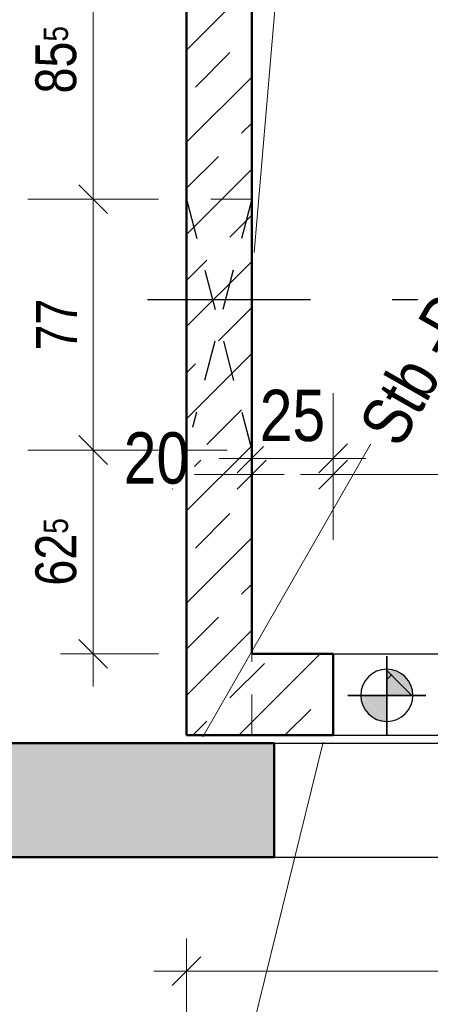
# Model space of a CAD drawing. Header units: millimetres. Extents: x -13 to 146, y -13 to 60.
# Tile 15 of 170: x 6.36 to 7.61, y 12.57 to 15.59. Entities that reach past the tile are written whole.
import ezdxf

# ---------------------------------------------------------------- set-up
doc = ezdxf.new("R2010")
doc.units = ezdxf.units.MM
for name, pattern in [('DASHDOT', [1, 0.5, -0.25, 0, -0.25]), ('DASHDOTX2', [2, 1, -0.5, 0, -0.5]), ('HIDDEN', [0.375, 0.25, -0.125])]:
    doc.linetypes.add(name, pattern=pattern)
for name, color, linetype, lineweight in [('Achsen', 7, 'Continuous', 20), ('Schraffuren', 7, 'Continuous', 20), ('Texte', 7, 'Continuous', 20)]:
    doc.layers.add(name, color=color, linetype=linetype, lineweight=lineweight)
doc.styles.add('Arial Narrow', font='ARIALN.TTF')
doc.dimstyles.new('Arch_Strakon_dimstyle', dxfattribs={"dimtxt": 11.25, "dimasz": 1, "dimexe": 1.25, "dimexo": 0.0625, "dimgap": 1, "dimtad": 0, "dimdec": 5, "dimzin": 12, "dimdsep": 46, "dimtxsty": 'Arial Narrow', "dimblk": 'Arrowhead_Tick', "dimsah": 1, "dimcen": 0, "dimse1": 1, "dimse2": 1, "dimclrd": 6, "dimclrt": 3, "dimazin": 0, "dimtfac": 1, "dimtdec": 4, "dimtmove": 0, "dimatfit": 3, "dimldrblk": 'NONE', "dimfxl": 1, "dimtvp": 1, "dimtolj": 1, "dimtzin": 0, "dimlwd": 13, "dimarcsym": 2})
pattern_1 = [(45, (0, 0), (-0.1414214, 0.1414214), [0.15, -0.1]), (45, (-0.07071, 0.07071), (-0.1414214, 0.1414214), [])]

# ---------------------------------------------------------------- blocks, each defined once
blk = doc.blocks.new('Arrowhead_Tick')
at = {"color": 0, "linetype": 'Continuous', "lineweight": -2}
for p, q in [((0, 20), (0, -10)), ((-1, 0), (0, 0)), ((10, 0), (0, 0))]:
    blk.add_line(p, q, dxfattribs=at)
at = {"color": 2, "linetype": 'Continuous', "lineweight": 35}
blk.add_line((4.42, 4.42), (-4.42, -4.42), dxfattribs=at)
blk = doc.blocks.new('*D326')
at = {"color": 6, "linetype": 'Continuous', "lineweight": 13}
for p, q in [((6.1297, 13.4015), (6.1297, 13.4115)), ((6.1297, 13.3674), (6.1297, 13.3915)), ((6.1297, 13.3574), (6.1297, 13.3474))]:
    blk.add_line(p, q, dxfattribs=at)
at = {"layer": 'Defpoints', "color": 0}
for p in [(6.8671, 13.3915), (5.2841, 13.3674)]:
    blk.add_point(p, dxfattribs=at)
at = {"color": 6, "lineweight": 13, "xscale": 0.01, "yscale": 0.01, "zscale": 0.01}
for p, rotation in [((6.1297, 13.3674), 90), ((6.1297, 13.3915), 270)]:
    blk.add_blockref('Arrowhead_Tick', p, dxfattribs=dict(at, rotation=rotation))
at = {"color": 2, "lineweight": 35, "insert": (6.0797, 13.2019), "char_height": 0.1575, "attachment_point": 5, "rotation": 90, "style": 'Arial Narrow', "bg_fill": 3, "box_fill_scale": 1.1, "bg_fill_color": 256, "bg_fill_true_color": 13158600, "bg_fill_transparency": 0}
blk.add_mtext('\\A1;2{\\A1;\\H.6x;\\S5;}', dxfattribs=at)
at = {"layer": 'Defpoints', "color": 0}
blk.add_point((6.1297, 13.3915), dxfattribs=at)
blk = doc.blocks.new('_None')
blk = doc.blocks.new('*D327')
at = {"color": 6, "linetype": 'Continuous', "lineweight": 13}
for p, q in [((6.1297, 20.0681), (6.1297, 16.5015)), ((6.1297, 13.4015), (6.1297, 16.0009))]:
    blk.add_line(p, q, dxfattribs=at)
at = {"layer": 'Defpoints', "color": 0}
for p in [(6.1297, 20.0781), (6.8671, 20.0781), (6.8671, 13.3915)]:
    blk.add_point(p, dxfattribs=at)
at = {"color": 6, "lineweight": 13, "xscale": 0.01, "yscale": 0.01, "zscale": 0.01}
for p, rotation in [((6.1297, 20.0781), 90), ((6.1297, 13.3915), 270)]:
    blk.add_blockref('Arrowhead_Tick', p, dxfattribs=dict(at, rotation=rotation))
at = {"color": 2, "lineweight": 35, "insert": (6.0797, 16.2512), "char_height": 0.1575, "attachment_point": 5, "rotation": 90, "style": 'Arial Narrow', "bg_fill": 3, "box_fill_scale": 1.1, "bg_fill_color": 256, "bg_fill_true_color": 13158600, "bg_fill_transparency": 0}
blk.add_mtext('\\A1;6.68{\\A1;\\H.6x;\\S5;}', dxfattribs=at)
blk = doc.blocks.new('*D329')
at = {"color": 6, "linetype": 'Continuous', "lineweight": 13}
blk.add_line((9.5332, 13.4015), (9.5332, 13.6315), dxfattribs=at)
at = {"layer": 'Defpoints', "color": 0}
for p in [(7.3171, 13.6415), (9.5332, 13.6415), (7.3171, 13.3915)]:
    blk.add_point(p, dxfattribs=at)
at = {"color": 6, "lineweight": 13, "xscale": 0.01, "yscale": 0.01, "zscale": 0.01}
for p, rotation in [((9.5332, 13.6415), 90), ((9.5332, 13.3915), 270)]:
    blk.add_blockref('Arrowhead_Tick', p, dxfattribs=dict(at, rotation=rotation))
at = {"color": 2, "lineweight": 35, "insert": (9.4027, 13.5165), "char_height": 0.1575, "attachment_point": 5, "rotation": 90, "style": 'Arial Narrow', "bg_fill": 3, "box_fill_scale": 1.1, "bg_fill_color": 256, "bg_fill_true_color": 13158600, "bg_fill_transparency": 0}
blk.add_mtext('\\A1;25', dxfattribs=at)
blk = doc.blocks.new('*D330')
at = {"color": 6, "linetype": 'Continuous', "lineweight": 13}
blk.add_line((9.5332, 13.6515), (9.5332, 17.2815), dxfattribs=at)
at = {"layer": 'Defpoints', "color": 0}
for p in [(7.0671, 17.2915), (9.5332, 17.2915), (7.3171, 13.6415)]:
    blk.add_point(p, dxfattribs=at)
at = {"color": 6, "lineweight": 13, "xscale": 0.01, "yscale": 0.01, "zscale": 0.01}
for p, rotation in [((9.5332, 17.2915), 90), ((9.5332, 13.6415), 270)]:
    blk.add_blockref('Arrowhead_Tick', p, dxfattribs=dict(at, rotation=rotation))
at = {"color": 2, "lineweight": 35, "insert": (9.4027, 15.4665), "char_height": 0.1575, "attachment_point": 5, "rotation": 90, "style": 'Arial Narrow', "bg_fill": 3, "box_fill_scale": 1.1, "bg_fill_color": 256, "bg_fill_true_color": 13158600, "bg_fill_transparency": 0}
blk.add_mtext('\\A1;3.65', dxfattribs=at)
blk = doc.blocks.new('*D404')
at = {"color": 6, "linetype": 'Continuous', "lineweight": 13}
blk.add_line((6.8771, 14.1911), (7.0571, 14.1911), dxfattribs=at)
at = {"layer": 'Defpoints', "color": 0}
for p in [(7.0671, 14.1911), (6.8671, 13.6415), (7.0671, 13.6415)]:
    blk.add_point(p, dxfattribs=at)
at = {"color": 6, "lineweight": 13, "xscale": 0.01, "yscale": 0.01, "zscale": 0.01}
blk.add_blockref('Arrowhead_Tick', (7.0671, 14.1911), dxfattribs=at)
at = {"color": 6, "lineweight": 13, "xscale": 0.01, "yscale": 0.01, "zscale": 0.01, "rotation": 180}
blk.add_blockref('Arrowhead_Tick', (6.8671, 14.1911), dxfattribs=at)
at = {"color": 2, "lineweight": 35, "insert": (6.7749, 14.2411), "char_height": 0.1575, "attachment_point": 5, "style": 'Arial Narrow', "bg_fill": 3, "box_fill_scale": 1.1, "bg_fill_color": 256, "bg_fill_true_color": 13158600, "bg_fill_transparency": 0}
blk.add_mtext('\\A1;20', dxfattribs=at)
blk = doc.blocks.new('*D405')
at = {"color": 6, "linetype": 'Continuous', "lineweight": 13}
blk.add_line((7.0771, 14.2411), (7.3071, 14.2411), dxfattribs=at)
at = {"layer": 'Defpoints', "color": 0}
for p in [(7.3171, 14.2411), (7.0671, 13.6415), (7.3171, 13.6415)]:
    blk.add_point(p, dxfattribs=at)
at = {"color": 6, "lineweight": 13, "xscale": 0.01, "yscale": 0.01, "zscale": 0.01}
blk.add_blockref('Arrowhead_Tick', (7.3171, 14.2411), dxfattribs=at)
at = {"color": 6, "lineweight": 13, "xscale": 0.01, "yscale": 0.01, "zscale": 0.01, "rotation": 180}
blk.add_blockref('Arrowhead_Tick', (7.0671, 14.2411), dxfattribs=at)
at = {"color": 2, "lineweight": 35, "insert": (7.1921, 14.3716), "char_height": 0.1575, "attachment_point": 5, "style": 'Arial Narrow', "bg_fill": 3, "box_fill_scale": 1.1, "bg_fill_color": 256, "bg_fill_true_color": 13158600, "bg_fill_transparency": 0}
blk.add_mtext('\\A1;25', dxfattribs=at)
blk = doc.blocks.new('*D410')
at = {"color": 6, "linetype": 'Continuous', "lineweight": 13}
blk.add_line((6.8771, 12.6675), (9.2571, 12.6675), dxfattribs=at)
at = {"layer": 'Defpoints', "color": 0}
for p in [(6.8671, 13.3915), (9.2671, 13.3915), (9.2671, 12.6675)]:
    blk.add_point(p, dxfattribs=at)
at = {"color": 6, "lineweight": 13, "xscale": 0.01, "yscale": 0.01, "zscale": 0.01}
blk.add_blockref('Arrowhead_Tick', (9.2671, 12.6675), dxfattribs=at)
at = {"color": 6, "lineweight": 13, "xscale": 0.01, "yscale": 0.01, "zscale": 0.01, "rotation": 180}
blk.add_blockref('Arrowhead_Tick', (6.8671, 12.6675), dxfattribs=at)
at = {"color": 2, "lineweight": 35, "insert": (8.0671, 12.7979), "char_height": 0.1575, "attachment_point": 5, "style": 'Arial Narrow', "bg_fill": 3, "box_fill_scale": 1.1, "bg_fill_color": 256, "bg_fill_true_color": 13158600, "bg_fill_transparency": 0}
blk.add_mtext('\\A1;2.40', dxfattribs=at)
blk = doc.blocks.new('*D426')
at = {"color": 6, "linetype": 'Continuous', "lineweight": 13}
for p, q in [((7.3271, 14.1911), (7.7551, 14.1911)), ((8.5071, 14.1911), (8.1782, 14.1911))]:
    blk.add_line(p, q, dxfattribs=at)
at = {"layer": 'Defpoints', "color": 0}
for p in [(8.5171, 14.1911), (7.3171, 13.6415), (8.5171, 13.6415)]:
    blk.add_point(p, dxfattribs=at)
at = {"color": 6, "lineweight": 13, "xscale": 0.01, "yscale": 0.01, "zscale": 0.01}
blk.add_blockref('Arrowhead_Tick', (8.5171, 14.1911), dxfattribs=at)
at = {"color": 6, "lineweight": 13, "xscale": 0.01, "yscale": 0.01, "zscale": 0.01, "rotation": 180}
blk.add_blockref('Arrowhead_Tick', (7.3171, 14.1911), dxfattribs=at)
at = {"color": 2, "lineweight": 35, "insert": (7.9666, 14.2411), "char_height": 0.1575, "attachment_point": 5, "style": 'Arial Narrow', "bg_fill": 3, "box_fill_scale": 1.1, "bg_fill_color": 256, "bg_fill_true_color": 13158600, "bg_fill_transparency": 0}
blk.add_mtext('\\A1;1.20', dxfattribs=at)
blk = doc.blocks.new('*D763')
at = {"color": 6, "linetype": 'Continuous', "lineweight": 13}
for p, q in [((5.7593, 13.4015), (5.7593, 13.4115)), ((5.7593, 13.3674), (5.7593, 13.3915)), ((5.7593, 13.3574), (5.7593, 13.3474))]:
    blk.add_line(p, q, dxfattribs=at)
at = {"layer": 'Defpoints', "color": 0}
for p in [(6.8671, 13.3915), (5.2841, 13.3674)]:
    blk.add_point(p, dxfattribs=at)
at = {"color": 6, "lineweight": 13, "xscale": 0.01, "yscale": 0.01, "zscale": 0.01}
for p, rotation in [((5.7593, 13.3674), 90), ((5.7593, 13.3915), 270)]:
    blk.add_blockref('Arrowhead_Tick', p, dxfattribs=dict(at, rotation=rotation))
at = {"color": 2, "lineweight": 35, "insert": (5.7093, 13.2019), "char_height": 0.1575, "attachment_point": 5, "rotation": 90, "style": 'Arial Narrow', "bg_fill": 3, "box_fill_scale": 1.1, "bg_fill_color": 256, "bg_fill_true_color": 13158600, "bg_fill_transparency": 0}
blk.add_mtext('\\A1;2{\\A1;\\H.6x;\\S5;}', dxfattribs=at)
at = {"layer": 'Defpoints', "color": 0}
blk.add_point((5.7593, 13.3915), dxfattribs=at)
blk = doc.blocks.new('*D764')
at = {"color": 6, "linetype": 'Continuous', "lineweight": 13}
blk.add_line((5.7093, 13.4015), (5.7093, 14.718), dxfattribs=at)
at = {"layer": 'Defpoints', "color": 0}
for p in [(5.3846, 14.728), (5.7093, 14.728), (6.8671, 13.3915)]:
    blk.add_point(p, dxfattribs=at)
at = {"color": 6, "lineweight": 13, "xscale": 0.01, "yscale": 0.01, "zscale": 0.01}
for p, rotation in [((5.7093, 14.728), 89.99999999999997), ((5.7093, 13.3915), 269.9999999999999)]:
    blk.add_blockref('Arrowhead_Tick', p, dxfattribs=dict(at, rotation=rotation))
at = {"color": 2, "lineweight": 35, "insert": (5.5789, 14.0597), "char_height": 0.1575, "attachment_point": 5, "rotation": 90, "style": 'Arial Narrow', "bg_fill": 3, "box_fill_scale": 1.1, "bg_fill_color": 256, "bg_fill_true_color": 13158600, "bg_fill_transparency": 0}
blk.add_mtext('\\A1;1.33{\\A1;\\H.6x;\\S5;}', dxfattribs=at)
blk = doc.blocks.new('*D830')
at = {"layer": 'Defpoints', "color": 0}
for p in [(6.581, 15.8915), (7.0671, 15.8915), (7.0671, 15.0365)]:
    blk.add_point(p, dxfattribs=at)
at = {"layer": 'Texte', "color": 6, "linetype": 'Continuous', "lineweight": 13}
blk.add_line((6.581, 15.0465), (6.581, 15.8815), dxfattribs=at)
at = {"layer": 'Texte', "color": 6, "lineweight": 13, "xscale": 0.01, "yscale": 0.01, "zscale": 0.01}
for p, rotation in [((6.581, 15.8915), 90), ((6.581, 15.0365), 270)]:
    blk.add_blockref('Arrowhead_Tick', p, dxfattribs=dict(at, rotation=rotation))
at = {"layer": 'Texte', "color": 3, "lineweight": 35, "insert": (6.4672, 15.464), "char_height": 0.125, "attachment_point": 5, "rotation": 90, "style": 'Arial Narrow', "bg_fill": 3, "box_fill_scale": 1.1, "bg_fill_color": 256, "bg_fill_true_color": 13158600, "bg_fill_transparency": 0}
blk.add_mtext('\\A1;85{\\A1;\\H.6x;\\S5;}', dxfattribs=at)
blk = doc.blocks.new('*D833')
at = {"layer": 'Defpoints', "color": 0}
for p in [(6.581, 14.2665), (7.0671, 14.2665), (7.0671, 13.6415)]:
    blk.add_point(p, dxfattribs=at)
at = {"layer": 'Texte', "color": 6, "linetype": 'Continuous', "lineweight": 13}
blk.add_line((6.581, 13.6515), (6.581, 14.2565), dxfattribs=at)
at = {"layer": 'Texte', "color": 6, "lineweight": 13, "xscale": 0.01, "yscale": 0.01, "zscale": 0.01}
for p, rotation in [((6.581, 14.2665), 90), ((6.581, 13.6415), 270)]:
    blk.add_blockref('Arrowhead_Tick', p, dxfattribs=dict(at, rotation=rotation))
at = {"layer": 'Texte', "color": 3, "lineweight": 35, "insert": (6.4672, 13.954), "char_height": 0.125, "attachment_point": 5, "rotation": 90, "style": 'Arial Narrow', "bg_fill": 3, "box_fill_scale": 1.1, "bg_fill_color": 256, "bg_fill_true_color": 13158600, "bg_fill_transparency": 0}
blk.add_mtext('\\A1;62{\\A1;\\H.6x;\\S5;}', dxfattribs=at)
blk = doc.blocks.new('*D834')
at = {"layer": 'Defpoints', "color": 0}
for p in [(6.581, 15.0365), (7.0671, 15.0365), (7.0671, 14.2665)]:
    blk.add_point(p, dxfattribs=at)
at = {"layer": 'Texte', "color": 6, "linetype": 'Continuous', "lineweight": 13}
blk.add_line((6.581, 14.2765), (6.581, 15.0265), dxfattribs=at)
at = {"layer": 'Texte', "color": 6, "lineweight": 13, "xscale": 0.01, "yscale": 0.01, "zscale": 0.01}
for p, rotation in [((6.581, 15.0365), 90), ((6.581, 14.2665), 270)]:
    blk.add_blockref('Arrowhead_Tick', p, dxfattribs=dict(at, rotation=rotation))
at = {"layer": 'Texte', "color": 3, "lineweight": 35, "insert": (6.4685, 14.6515), "char_height": 0.125, "attachment_point": 5, "rotation": 90, "style": 'Arial Narrow', "bg_fill": 3, "box_fill_scale": 1.1, "bg_fill_color": 256, "bg_fill_true_color": 13158600, "bg_fill_transparency": 0}
blk.add_mtext('\\A1;77', dxfattribs=at)

msp = doc.modelspace()

# ---------------------------------------------------------------- hatches: boundary and pattern name
at = {"layer": 'Achsen', "lineweight": 13}
h = msp.add_hatch(dxfattribs=at)
h.set_pattern_fill('FT', color=6, scale=0.01, angle=45, style=0, pattern_type=2)
h.set_pattern_definition([(45, (0, 0), (-0.0707107, 0.0707107), []), (135, (0, 0), (-0.0707107, -0.0707107), [])])
h.paths.add_polyline_path([(7.481459, 13.593912), (7.561459, 13.513912), (7.481459, 13.513912)])
at = {"layer": 'Achsen', "lineweight": 13, "true_color": 0xcccccc}
for points in [[(7.481459, 13.593912), (7.561459, 13.513912), (7.481459, 13.513912)], [(7.561447, 13.515293), (7.561411, 13.516673), (7.561352, 13.518053), (7.561268, 13.519431), (7.561161, 13.520808), (7.56103, 13.522182), (7.560876, 13.523555), (7.560697, 13.524924), (7.560496, 13.52629), (7.56027, 13.527652), (7.560021, 13.529011), (7.559749, 13.530364), (7.559453, 13.531713), (7.559134, 13.533057), (7.558792, 13.534395), (7.558427, 13.535727), (7.558039, 13.537052), (7.557628, 13.53837), (7.557195, 13.539681), (7.556739, 13.540985), (7.55626, 13.54228), (7.55576, 13.543567), (7.555237, 13.544845), (7.554692, 13.546114), (7.554125, 13.547373), (7.553537, 13.548622), (7.552927, 13.549861), (7.552296, 13.55109), (7.551643, 13.552307), (7.55097, 13.553512), (7.550276, 13.554706), (7.549562, 13.555888), (7.548827, 13.557057), (7.548072, 13.558214), (7.547298, 13.559357), (7.546504, 13.560486), (7.54569, 13.561602), (7.544857, 13.562704), (7.544006, 13.563791), (7.543135, 13.564863), (7.542247, 13.56592), (7.54134, 13.566961), (7.540415, 13.567987), (7.539473, 13.568997), (7.538514, 13.56999), (7.537537, 13.570966), (7.536544, 13.571926), (7.535535, 13.572868), (7.534509, 13.573793), (7.533467, 13.574699), (7.53241, 13.575588), (7.531338, 13.576458), (7.530251, 13.57731), (7.52915, 13.578143), (7.528034, 13.578956), (7.526904, 13.57975), (7.525761, 13.580525), (7.524605, 13.58128), (7.523435, 13.582014), (7.522254, 13.582729), (7.52106, 13.583423), (7.519854, 13.584096), (7.518637, 13.584748), (7.517409, 13.585379), (7.51617, 13.585989), (7.51492, 13.586578), (7.513661, 13.587144), (7.512392, 13.587689), (7.511114, 13.588212), (7.509827, 13.588713), (7.508532, 13.589191), (7.507229, 13.589648), (7.505918, 13.590081), (7.504599, 13.590492), (7.503274, 13.59088), (7.501942, 13.591245), (7.500604, 13.591587), (7.499261, 13.591906), (7.497912, 13.592202), (7.496558, 13.592474), (7.4952, 13.592723), (7.493837, 13.592948), (7.492471, 13.59315), (7.491102, 13.593328), (7.48973, 13.593483), (7.488355, 13.593614), (7.486978, 13.593721), (7.4856, 13.593804), (7.48422, 13.593864), (7.48284, 13.5939), (7.481459, 13.593912)], [(7.481459, 13.513912), (7.481459, 13.433912), (7.401459, 13.513912)], [(7.401471, 13.512531), (7.401507, 13.51115), (7.401566, 13.509771), (7.40165, 13.508392), (7.401757, 13.507016), (7.401888, 13.505641), (7.402042, 13.504269), (7.402221, 13.502899), (7.402422, 13.501533), (7.402648, 13.500171), (7.402897, 13.498813), (7.403169, 13.497459), (7.403465, 13.49611), (7.403784, 13.494766), (7.404126, 13.493429), (7.404491, 13.492097), (7.404879, 13.490771), (7.40529, 13.489453), (7.405723, 13.488142), (7.406179, 13.486839), (7.406658, 13.485543), (7.407159, 13.484256), (7.407681, 13.482978), (7.408226, 13.481709), (7.408793, 13.48045), (7.409382, 13.479201), (7.409991, 13.477962), (7.410623, 13.476734), (7.411275, 13.475517), (7.411948, 13.474311), (7.412642, 13.473117), (7.413356, 13.471935), (7.414091, 13.470766), (7.414846, 13.46961), (7.41562, 13.468466), (7.416415, 13.467337), (7.417228, 13.466221), (7.418061, 13.465119), (7.418913, 13.464032), (7.419783, 13.46296), (7.420671, 13.461903), (7.421578, 13.460862), (7.422503, 13.459836), (7.423445, 13.458827), (7.424404, 13.457833), (7.425381, 13.456857), (7.426374, 13.455898), (7.427384, 13.454955), (7.428409, 13.454031), (7.429451, 13.453124), (7.430508, 13.452235), (7.43158, 13.451365), (7.432667, 13.450514), (7.433768, 13.449681), (7.434884, 13.448867), (7.436014, 13.448073), (7.437157, 13.447298), (7.438313, 13.446544), (7.439483, 13.445809), (7.440664, 13.445095), (7.441858, 13.444401), (7.443064, 13.443727), (7.444281, 13.443075), (7.445509, 13.442444), (7.446748, 13.441834), (7.447998, 13.441246), (7.449257, 13.440679), (7.450526, 13.440134), (7.451804, 13.439611), (7.453091, 13.43911), (7.454386, 13.438632), (7.455689, 13.438176), (7.457, 13.437742), (7.458319, 13.437331), (7.459644, 13.436943), (7.460976, 13.436578), (7.462314, 13.436236), (7.463657, 13.435917), (7.465006, 13.435622), (7.46636, 13.435349), (7.467718, 13.435101), (7.469081, 13.434875), (7.470447, 13.434673), (7.471816, 13.434495), (7.473188, 13.43434), (7.474563, 13.434209), (7.47594, 13.434102), (7.477318, 13.434019), (7.478698, 13.433959), (7.480078, 13.433924), (7.481459, 13.433912)]]:
    msp.add_hatch(color=254, dxfattribs=at).paths.add_polyline_path(points)
at = {"layer": 'Schraffuren', "lineweight": 13}
h = msp.add_hatch(dxfattribs=at)
h.set_pattern_fill('bB', color=6, scale=0.01, angle=45, style=0, pattern_type=2)
h.set_pattern_definition(pattern_1)
h.paths.add_polyline_path([(7.067086, 17.491512), (7.067086, 13.641505), (6.867086, 13.641505), (6.867086, 17.491512)])
h = msp.add_hatch(dxfattribs=at)
h.set_pattern_fill('bB', color=6, scale=0.01, angle=45, style=0, pattern_type=2)
h.set_pattern_definition(pattern_1)
h.paths.add_polyline_path([(7.317086, 13.391505), (6.867086, 13.391505), (6.867086, 13.641505), (7.317086, 13.641505)])
at = {"layer": 'Schraffuren', "lineweight": 13, "true_color": 0xf0f0f0}
msp.add_hatch(color=7, dxfattribs=at).paths.add_polyline_path([(7.136278, 13.367435), (7.136278, 13.017435), (5.284084, 13.017435), (5.284084, 13.367435)])

# ---------------------------------------------------------------- linework, layer by layer
at = {"color": 5, "linetype": 'Continuous', "lineweight": 18}
msp.add_line((6.917086, 13.386505), (9.267084, 17.491512), dxfattribs=at)
at = {"layer": 'Achsen', "color": 3, "linetype": 'DASHDOTX2', "lineweight": 25, "ltscale": 0.5}
msp.add_line((3.447631, 14.72799), (12.786433, 14.72799), dxfattribs=at)
at = {"layer": 'Achsen', "color": 2, "linetype": 'DASHDOT', "lineweight": 35, "ltscale": 0.5}
for p, q in [((7.481459, 13.633912), (7.481459, 13.393912)), ((7.601459, 13.513912), (7.361459, 13.513912))]:
    msp.add_line(p, q, dxfattribs=at)
at = {"layer": 'Achsen', "color": 5, "linetype": 'Continuous', "lineweight": 18}
msp.add_line((6.892089, 11.771684), (7.286102, 13.370294), dxfattribs=at)
at = {"layer": 'Achsen', "color": 3, "linetype": 'Continuous', "lineweight": 25}
for start, end in [(90, 180), (0, 90), (180, 270), (270, 0)]:
    msp.add_arc((7.481459, 13.513912), 0.08, start, end, dxfattribs=at)
at = {"layer": 'Texte', "color": 5, "linetype": 'Continuous', "lineweight": 18}
msp.add_line((7.195334, 16.297185), (7.074458, 14.872258), dxfattribs=at)
at = {"layer": 'Texte', "color": 3, "linetype": 'HIDDEN', "lineweight": 25, "ltscale": 0.5}
for p, q in [((6.867086, 15.036505), (7.067086, 14.266505)), ((7.067086, 15.036505), (6.867086, 14.266505))]:
    msp.add_line(p, q, dxfattribs=at)

# ---------------------------------------------------------------- next in the draw order: dimensions: what is measured, and where the dimension line sits
at = {"lineweight": 35}
for base, p1, p2, text, override, picture, middle in [((9.53315, 13.641505), (7.317086, 13.391508), (7.317086, 13.641505), '25', {"dimscale": 0.01, "dimtxt": 15.75, "dimasz": 1, "dimgap": 5, "dimtad": 1, "dimjust": 0, "dimtih": 0, "dimtoh": 0, "dimdec": 5, "dimdsep": 46, "dimtxsty": 'Arial Narrow', "dimclrd": 6, "dimclrt": 2, "dimtix": 1, "dimtofl": 255, "dimtmove": 0, "dimatfit": 2, "dimfxl": 0, "dimfxlon": 0, "dimtvp": 31.746032, "dimtfill": 1, "dimtfillclr": 7, "dimlwd": 13}, '*D329', (9.53315, 13.516506)), ((6.129658, 13.391508), (5.284084, 13.367435), (6.867086, 13.391508), '2{\\A1;\\H.6x;\\S5;}', {"dimscale": 0.01, "dimtxt": 15.75, "dimasz": 1, "dimgap": 5, "dimtad": 1, "dimjust": 0, "dimtih": 0, "dimtoh": 0, "dimdec": 5, "dimdsep": 46, "dimtxsty": 'Arial Narrow', "dimclrd": 6, "dimclrt": 2, "dimtix": 0, "dimtofl": 255, "dimtmove": 2, "dimatfit": 2, "dimfxl": 0, "dimfxlon": 0, "dimtvp": 31.746032, "dimtfill": 1, "dimtfillclr": 7, "dimlwd": 13}, '*D326', (6.079658, 13.201863))]:
    dim = msp.add_linear_dim(base=base, p1=p1, p2=p2, angle=90, text=text, dimstyle='Arch_Strakon_dimstyle', override=override, dxfattribs=at)
    dim.commit()
    dim.dimension.update_dxf_attribs({"geometry": picture, "text_midpoint": middle, "dimtype": 160})

# ---------------------------------------------------------------- next in the draw order: dimensions: what is measured, and where the dimension line sits
for base, p1, p2, text, override, picture, middle in [((6.129658, 20.07809), (6.867086, 13.391508), (6.867086, 20.07809), '6.68{\\A1;\\H.6x;\\S5;}', {"dimscale": 0.01, "dimtxt": 15.75, "dimasz": 1, "dimgap": 5, "dimtad": 0, "dimjust": 0, "dimtih": 0, "dimtoh": 0, "dimdec": 5, "dimdsep": 46, "dimtxsty": 'Arial Narrow', "dimclrd": 6, "dimclrt": 2, "dimtix": 0, "dimtofl": 255, "dimtmove": 2, "dimatfit": 2, "dimfxl": 0, "dimfxlon": 0, "dimtvp": 31.746032, "dimtfill": 1, "dimtfillclr": 7, "dimlwd": 13}, '*D327', (6.079658, 16.25119)), ((9.53315, 17.291512), (7.317086, 13.641505), (7.067086, 17.291512), '3.65', {"dimscale": 0.01, "dimtxt": 15.75, "dimasz": 1, "dimgap": 5, "dimtad": 1, "dimjust": 0, "dimtih": 0, "dimtoh": 0, "dimdec": 5, "dimdsep": 46, "dimtxsty": 'Arial Narrow', "dimclrd": 6, "dimclrt": 2, "dimtix": 1, "dimtofl": 255, "dimtmove": 0, "dimatfit": 2, "dimfxl": 0, "dimfxlon": 0, "dimtvp": 31.746032, "dimtfill": 1, "dimtfillclr": 7, "dimlwd": 13}, '*D330', (9.53315, 15.466508))]:
    dim = msp.add_linear_dim(base=base, p1=p1, p2=p2, angle=90, text=text, dimstyle='Arch_Strakon_dimstyle', override=override, dxfattribs=at)
    dim.commit()
    dim.dimension.update_dxf_attribs({"geometry": picture, "text_midpoint": middle, "dimtype": 160})

# ---------------------------------------------------------------- next in the draw order: dimensions: what is measured, and where the dimension line sits
for base, p1, p2, text, override, picture, middle in [((7.067086, 14.191149), (6.867086, 13.641505), (7.067086, 13.641505), '20', {"dimscale": 0.01, "dimtxt": 15.75, "dimasz": 1, "dimgap": 5, "dimtad": 0, "dimjust": 0, "dimtih": 0, "dimtoh": 0, "dimdec": 5, "dimdsep": 46, "dimtxsty": 'Arial Narrow', "dimclrd": 6, "dimclrt": 2, "dimtix": 0, "dimtofl": 255, "dimtmove": 2, "dimatfit": 2, "dimfxl": 0, "dimfxlon": 0, "dimtvp": 31.746032, "dimtfill": 1, "dimtfillclr": 7, "dimlwd": 13}, '*D404', (6.774883, 14.241149)), ((9.267084, 12.667452), (6.867086, 13.391508), (9.267084, 13.391508), '2.40', {"dimscale": 0.01, "dimtxt": 15.75, "dimasz": 1, "dimgap": 5, "dimtad": 1, "dimjust": 0, "dimtih": 0, "dimtoh": 0, "dimdec": 5, "dimdsep": 46, "dimtxsty": 'Arial Narrow', "dimclrd": 6, "dimclrt": 2, "dimtix": 1, "dimtofl": 255, "dimtmove": 0, "dimatfit": 2, "dimfxl": 0, "dimfxlon": 0, "dimtvp": 31.746032, "dimtfill": 1, "dimtfillclr": 7, "dimlwd": 13}, '*D410', (8.067085, 12.667452))]:
    dim = msp.add_linear_dim(base=base, p1=p1, p2=p2, text=text, dimstyle='Arch_Strakon_dimstyle', override=override, dxfattribs=at)
    dim.commit()
    dim.dimension.update_dxf_attribs({"geometry": picture, "text_midpoint": middle, "dimtype": 160})
at = {"layer": 'Texte', "lineweight": 35}
dim = msp.add_linear_dim(base=(6.580986, 15.891505), p1=(7.067086, 15.036505), p2=(7.067086, 15.891505), angle=90, text='85{\\A1;\\H.6x;\\S5;}', dimstyle='Arch_Strakon_dimstyle', override={"dimscale": 0.01, "dimtxt": 12.5, "dimasz": 1, "dimgap": 5, "dimtad": 1, "dimjust": 0, "dimtih": 0, "dimtoh": 0, "dimdec": 5, "dimdsep": 46, "dimtxsty": 'Arial Narrow', "dimclrd": 6, "dimclrt": 3, "dimtix": 1, "dimtofl": 255, "dimtmove": 0, "dimatfit": 2, "dimfxl": 0, "dimfxlon": 0, "dimtvp": 40, "dimtfill": 1, "dimtfillclr": 7, "dimlwd": 13}, dxfattribs=at)
dim.commit()
dim.dimension.update_dxf_attribs({"geometry": '*D830', "text_midpoint": (6.580986, 15.464005), "dimtype": 160})

# ---------------------------------------------------------------- next in the draw order: linework, layer by layer
at = {"color": 3, "linetype": 'Continuous', "lineweight": 25}
for p, q in [((7.136278, 13.367435), (8.736278, 13.367435)), ((7.136278, 13.017435), (8.736278, 13.017435))]:
    msp.add_line(p, q, dxfattribs=at)
at = {"color": 4, "linetype": 'Continuous', "lineweight": 50}
msp.add_line((7.136278, 13.017435), (7.136278, 13.367435), dxfattribs=at)
at = {"layer": 'Achsen', "color": 3, "linetype": 'Continuous', "lineweight": 25}
msp.add_line((7.317086, 13.391508), (8.517086, 13.391508), dxfattribs=at)

# ---------------------------------------------------------------- next in the draw order: dimensions: what is measured, and where the dimension line sits
at = {"lineweight": 35}
dim = msp.add_linear_dim(base=(7.317086, 14.241149), p1=(7.067086, 13.641505), p2=(7.317086, 13.641505), text='25', dimstyle='Arch_Strakon_dimstyle', override={"dimscale": 0.01, "dimtxt": 15.75, "dimasz": 1, "dimgap": 5, "dimtad": 1, "dimjust": 0, "dimtih": 0, "dimtoh": 0, "dimdec": 5, "dimdsep": 46, "dimtxsty": 'Arial Narrow', "dimclrd": 6, "dimclrt": 2, "dimtix": 1, "dimtofl": 255, "dimtmove": 0, "dimatfit": 2, "dimfxl": 0, "dimfxlon": 0, "dimtvp": 31.746032, "dimtfill": 1, "dimtfillclr": 7, "dimlwd": 13}, dxfattribs=at)
dim.commit()
dim.dimension.update_dxf_attribs({"geometry": '*D405', "text_midpoint": (7.192086, 14.241149), "dimtype": 160})
dim = msp.add_linear_dim(base=(5.759307, 13.391508), p1=(5.284084, 13.367435), p2=(6.867086, 13.391508), angle=90, text='2{\\A1;\\H.6x;\\S5;}', dimstyle='Arch_Strakon_dimstyle', override={"dimscale": 0.01, "dimtxt": 15.75, "dimasz": 1, "dimgap": 5, "dimtad": 1, "dimjust": 0, "dimtih": 0, "dimtoh": 0, "dimdec": 5, "dimdsep": 46, "dimtxsty": 'Arial Narrow', "dimclrd": 6, "dimclrt": 2, "dimtix": 0, "dimtofl": 255, "dimtmove": 2, "dimatfit": 2, "dimfxl": 0, "dimfxlon": 0, "dimtvp": 31.746032, "dimtfill": 1, "dimtfillclr": 7, "dimlwd": 13}, dxfattribs=at)
dim.commit()
dim.dimension.update_dxf_attribs({"geometry": '*D763', "text_midpoint": (5.709307, 13.201863), "dimtype": 160})

# ---------------------------------------------------------------- next in the draw order: linework, layer by layer
at = {"color": 4, "linetype": 'Continuous', "lineweight": 50}
msp.add_line((5.284084, 13.017435), (7.136278, 13.017435), dxfattribs=at)

# ---------------------------------------------------------------- next in the draw order: dimensions: what is measured, and where the dimension line sits
at = {"lineweight": 35}
dim = msp.add_linear_dim(base=(5.709307, 14.72799), p1=(6.867086, 13.391508), p2=(5.384631, 14.72799), angle=90, text='1.33{\\A1;\\H.6x;\\S5;}', dimstyle='Arch_Strakon_dimstyle', override={"dimscale": 0.01, "dimtxt": 15.75, "dimasz": 1, "dimgap": 5, "dimtad": 1, "dimjust": 0, "dimtih": 0, "dimtoh": 0, "dimdec": 5, "dimdsep": 46, "dimtxsty": 'Arial Narrow', "dimclrd": 6, "dimclrt": 2, "dimtix": 1, "dimtofl": 255, "dimtmove": 0, "dimatfit": 2, "dimfxl": 0, "dimfxlon": 0, "dimtvp": 31.746032, "dimtfill": 1, "dimtfillclr": 7, "dimlwd": 13}, dxfattribs=at)
dim.commit()
dim.dimension.update_dxf_attribs({"geometry": '*D764', "text_midpoint": (5.709307, 14.059749), "dimtype": 160})
dim = msp.add_linear_dim(base=(8.517086, 14.191149), p1=(7.317086, 13.641505), p2=(8.517086, 13.641505), text='1.20', dimstyle='Arch_Strakon_dimstyle', override={"dimscale": 0.01, "dimtxt": 15.75, "dimasz": 1, "dimgap": 5, "dimtad": 0, "dimjust": 0, "dimtih": 0, "dimtoh": 0, "dimdec": 5, "dimdsep": 46, "dimtxsty": 'Arial Narrow', "dimclrd": 6, "dimclrt": 2, "dimtix": 0, "dimtofl": 255, "dimtmove": 2, "dimatfit": 2, "dimfxl": 0, "dimfxlon": 0, "dimtvp": 31.746032, "dimtfill": 1, "dimtfillclr": 7, "dimlwd": 13}, dxfattribs=at)
dim.commit()
dim.dimension.update_dxf_attribs({"geometry": '*D426', "text_midpoint": (7.966645, 14.241149), "dimtype": 160})

# ---------------------------------------------------------------- next in the draw order: linework, layer by layer
at = {"color": 4, "linetype": 'Continuous', "lineweight": 50}
for p, q in [((7.317086, 13.391505), (7.317086, 13.641505)), ((6.867086, 13.391508), (7.317086, 13.391508)), ((5.284084, 13.367435), (7.136278, 13.367435))]:
    msp.add_line(p, q, dxfattribs=at)
at = {"layer": 'Achsen', "color": 3, "linetype": 'Continuous', "lineweight": 25}
msp.add_line((7.317086, 13.641505), (8.517086, 13.641505), dxfattribs=at)

# ---------------------------------------------------------------- next in the draw order: texts
at = {"color": 2, "lineweight": 35, "insert": (7.545818, 14.254331), "char_height": 0.15, "attachment_point": 7, "rotation": 60.210109, "line_spacing_factor": 0.9, "style": 'Arial Narrow', "bg_fill": 3, "box_fill_scale": 1.2, "bg_fill_color": 256, "bg_fill_true_color": 13158600, "bg_fill_transparency": 0}
msp.add_mtext('Stb.-Decke d= 22 cm, OK + 10.35 m', dxfattribs=at)

# ---------------------------------------------------------------- next in the draw order: dimensions: what is measured, and where the dimension line sits
at = {"layer": 'Texte', "lineweight": 35}
dim = msp.add_linear_dim(base=(6.580986, 14.266505), p1=(7.067086, 13.641505), p2=(7.067086, 14.266505), angle=90, text='62{\\A1;\\H.6x;\\S5;}', dimstyle='Arch_Strakon_dimstyle', override={"dimscale": 0.01, "dimtxt": 12.5, "dimasz": 1, "dimgap": 5, "dimtad": 1, "dimjust": 0, "dimtih": 0, "dimtoh": 0, "dimdec": 5, "dimdsep": 46, "dimtxsty": 'Arial Narrow', "dimclrd": 6, "dimclrt": 3, "dimtix": 1, "dimtofl": 255, "dimtmove": 0, "dimatfit": 2, "dimfxl": 0, "dimfxlon": 0, "dimtvp": 40, "dimtfill": 1, "dimtfillclr": 7, "dimlwd": 13}, dxfattribs=at)
dim.commit()
dim.dimension.update_dxf_attribs({"geometry": '*D833', "text_midpoint": (6.580986, 13.954005), "dimtype": 160})

# ---------------------------------------------------------------- next in the draw order: linework, layer by layer
at = {"color": 4, "linetype": 'Continuous', "lineweight": 50}
for p, q in [((6.867086, 13.391505), (6.867086, 13.641505)), ((7.067086, 13.641505), (7.317086, 13.641505))]:
    msp.add_line(p, q, dxfattribs=at)
at = {"color": 6, "linetype": 'HIDDEN', "lineweight": 13, "ltscale": 0.5}
msp.add_line((7.067086, 13.391505), (7.067086, 13.641505), dxfattribs=at)

# ---------------------------------------------------------------- next in the draw order: dimensions: what is measured, and where the dimension line sits
at = {"layer": 'Texte', "lineweight": 35}
dim = msp.add_linear_dim(base=(6.580986, 15.036505), p1=(7.067086, 14.266505), p2=(7.067086, 15.036505), angle=90, text='77', dimstyle='Arch_Strakon_dimstyle', override={"dimscale": 0.01, "dimtxt": 12.5, "dimasz": 1, "dimgap": 5, "dimtad": 1, "dimjust": 0, "dimtih": 0, "dimtoh": 0, "dimdec": 5, "dimdsep": 46, "dimtxsty": 'Arial Narrow', "dimclrd": 6, "dimclrt": 3, "dimtix": 1, "dimtofl": 255, "dimtmove": 0, "dimatfit": 2, "dimfxl": 0, "dimfxlon": 0, "dimtvp": 40, "dimtfill": 1, "dimtfillclr": 7, "dimlwd": 13}, dxfattribs=at)
dim.commit()
dim.dimension.update_dxf_attribs({"geometry": '*D834', "text_midpoint": (6.580986, 14.651505), "dimtype": 160})

# ---------------------------------------------------------------- next in the draw order: linework, layer by layer
at = {"color": 4, "linetype": 'Continuous', "lineweight": 50}
for p, q in [((6.867086, 13.641505), (6.867086, 17.491512)), ((7.067086, 13.641505), (7.067086, 17.291512))]:
    msp.add_line(p, q, dxfattribs=at)
at = {"color": 6, "linetype": 'HIDDEN', "lineweight": 13, "ltscale": 0.5}
for p, q in [((7.067086, 15.036505), (6.867086, 15.036505)), ((6.867086, 14.266505), (7.067086, 14.266505))]:
    msp.add_line(p, q, dxfattribs=at)

doc.saveas('drawing.dxf')
